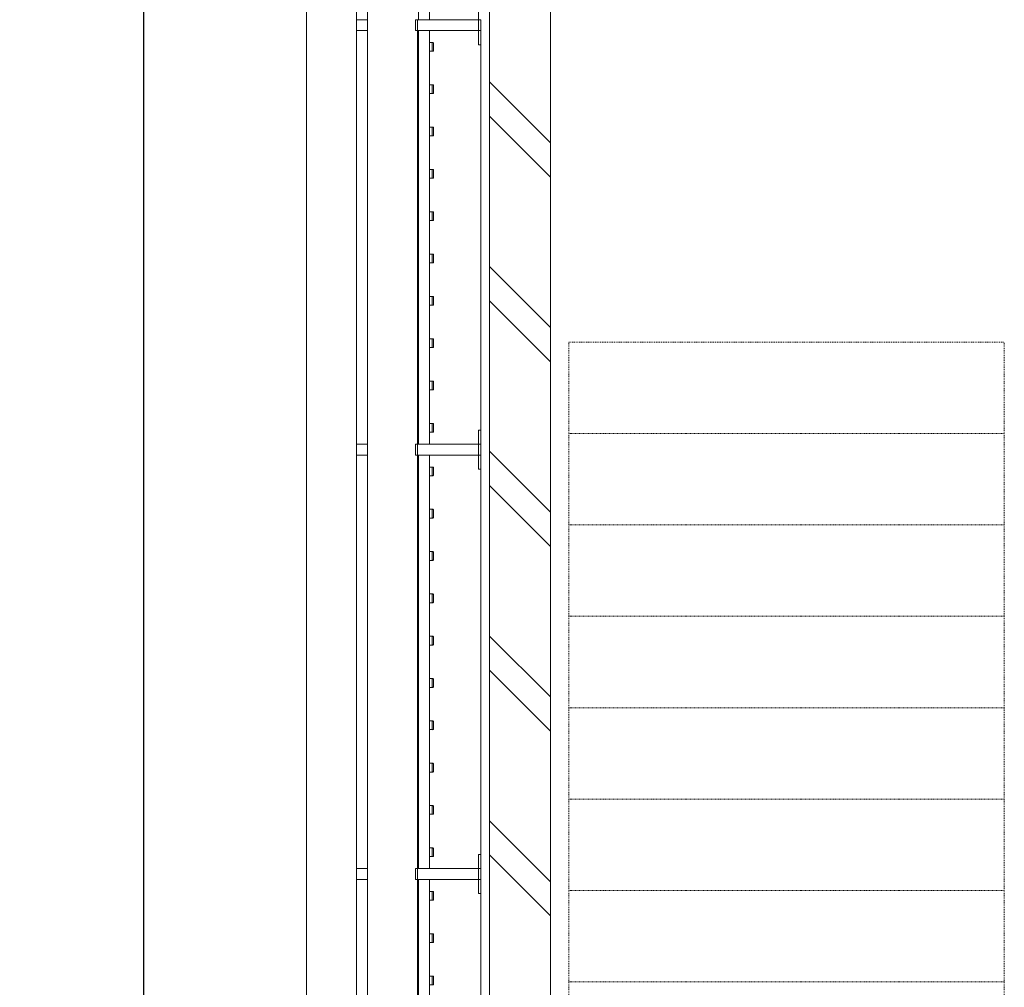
# Model space of a CAD drawing. Header units: millimetres. Extents: x 2016 to 102618, y -16590 to 68005.
# Tile 214 of 256: x 87342 to 89602, y 19908 to 22130. Entities that reach past the tile are written whole.
import ezdxf

# ---------------------------------------------------------------- set-up
doc = ezdxf.new("R2010")
doc.units = ezdxf.units.MM
doc.linetypes.add('dash 2_2', pattern=[4, 2, -2])
doc.linetypes.add('dash_M', pattern=[3, 1.5, -1.5])
for name, color, linetype, lineweight in [('A-ANNO-DIMS', 211, 'Continuous', 9), ('A-WALL', 113, 'Continuous', 13), ('A-WALL-PATT', 111, 'Continuous', 25), ('I-FURN', 30, 'Continuous', 13), ('S-STRS-MBND', 31, 'dash 2_2', 13)]:
    doc.layers.add(name, color=color, linetype=linetype, lineweight=lineweight)
doc.styles.add('ISOCPEUR_2', font='isocpeur.ttf', dxfattribs={"height": 180})
doc.dimstyles.new('00_VCS_maatvoering_1_8_3', dxfattribs={"dimscale": 304.8, "dimtxt": 179.276612, "dimasz": 0.918635, "dimexe": 0.328084, "dimexo": 0.0625, "dimgap": 0.164042, "dimtad": 1, "dimdec": 0, "dimzin": 0, "dimdsep": 46, "dimtxsty": 'ISOCPEUR_2', "dimblk1": 'DOTSMALL', "dimblk2": 'DOTSMALL', "dimsah": 1, "dimcen": 0.09, "dimdle": 0.328084, "dimadec": 0, "dimazin": 0, "dimtfac": 1, "dimtdec": 4, "dimtix": 1, "dimtmove": 0, "dimatfit": 3, "dimfxl": 0.328084, "dimfxlon": 1, "dimtvp": 1, "dimtolj": 1, "dimtzin": 0, "dimarcsym": 2})

# ---------------------------------------------------------------- blocks, each defined once
blk = doc.blocks.new('79_VCS_FU_zitbank_kleedkamers - 79_VCS_FU_zitbank_kleedkamers-V7-00 Begane grond')
at = {"layer": 'I-FURN'}
for p, q in [((3130, -5.1), (3162.5, -5.1)), ((3162.5, -5), (3162.5, 0)), ((3187.5, 0), (3162.5, 0)), ((3162.5, -145), (3162.5, -5)), ((3187.5, -5), (3162.5, -5)), ((3187.5, 0), (3187.5, -5)), ((3187.5, -5), (3187.5, -145)), ((3187.5, -5.1), (3220, -5.1)), ((3220, -5.1), (3220, 0)), ((4105, 0), (4105, -5.1)), ((4105, -5.1), (4137.5, -5.1)), ((4137.5, -5), (4137.5, 0)), ((4162.5, 0), (4137.5, 0)), ((4137.5, -145), (4137.5, -5)), ((4162.5, -5), (4137.5, -5)), ((4162.5, 0), (4162.5, -5)), ((4162.5, -5), (4162.5, -145)), ((4162.5, -5.1), (4195, -5.1)), ((4195, -5.1), (4195, 0)), ((5080, 0), (5080, -5.1)), ((5080, -5.1), (5112.5, -5.1)), ((5112.5, -5), (5112.5, 0)), ((5137.5, 0), (5112.5, 0)), ((5112.5, -145), (5112.5, -5)), ((5137.5, -5), (5112.5, -5)), ((5137.5, 0), (5137.5, -5)), ((5137.5, -5), (5137.5, -145)), ((5137.5, -5.1), (5170, -5.1)), ((5170, -5.1), (5170, 0)), ((3215, -110.5), (3215, -109.5)), ((3215, -110.7), (3215, -116.5)), ((3234, -108.5), (3216, -108.5)), ((3216, -111.5), (3234, -111.5)), ((3235, -109.5), (3235, -110.5)), ((3235, -116.5), (3235, -110.8)), ((3312.2, -110.5), (3312.2, -109.5)), ((3312.2, -110.7), (3312.2, -116.5)), ((3331.3, -108.5), (3313.2, -108.5)), ((3313.2, -111.5), (3331.3, -111.5)), ((3332.2, -109.5), (3332.2, -110.5)), ((3332.2, -116.5), (3332.2, -110.8)), ((3409.4, -110.5), (3409.4, -109.5)), ((3409.4, -110.7), (3409.4, -116.5)), ((3428.5, -108.5), (3410.4, -108.5)), ((3410.4, -111.5), (3428.5, -111.5)), ((3429.4, -109.5), (3429.4, -110.5)), ((3429.4, -116.5), (3429.4, -110.8)), ((3506.7, -110.5), (3506.7, -109.5)), ((3506.7, -110.7), (3506.7, -116.5)), ((3525.7, -108.5), (3507.6, -108.5)), ((3507.7, -111.5), (3525.7, -111.5)), ((3526.7, -109.5), (3526.7, -110.5)), ((3526.7, -116.5), (3526.7, -110.8)), ((3603.9, -110.5), (3603.9, -109.5)), ((3603.9, -110.7), (3603.9, -116.5)), ((3622.9, -108.5), (3604.9, -108.5)), ((3604.9, -111.5), (3622.9, -111.5)), ((3623.9, -109.5), (3623.9, -110.5)), ((3623.9, -116.5), (3623.9, -110.8)), ((3701.1, -110.5), (3701.1, -109.5)), ((3701.1, -110.7), (3701.1, -116.5)), ((3720.1, -108.5), (3702.1, -108.5)), ((3702.1, -111.5), (3720.1, -111.5)), ((3721.1, -109.5), (3721.1, -110.5)), ((3721.1, -116.5), (3721.1, -110.8)), ((3798.3, -110.5), (3798.3, -109.5)), ((3798.3, -110.7), (3798.3, -116.5)), ((3817.4, -108.5), (3799.3, -108.5)), ((3799.3, -111.5), (3817.4, -111.5)), ((3818.3, -109.5), (3818.3, -110.5)), ((3818.3, -116.5), (3818.3, -110.8)), ((3895.6, -110.5), (3895.6, -109.5)), ((3895.6, -110.7), (3895.6, -116.5)), ((3914.6, -108.5), (3896.5, -108.5)), ((3896.6, -111.5), (3914.6, -111.5)), ((3915.6, -109.5), (3915.6, -110.5)), ((3915.6, -116.5), (3915.6, -110.8)), ((3992.8, -110.5), (3992.8, -109.5)), ((3992.8, -110.7), (3992.8, -116.5)), ((4011.8, -108.5), (3993.8, -108.5)), ((3993.8, -111.5), (4011.8, -111.5)), ((4012.8, -109.5), (4012.8, -110.5)), ((4012.8, -116.5), (4012.8, -110.8)), ((4090, -110.5), (4090, -109.5)), ((4090, -110.7), (4090, -116.5)), ((4109, -108.5), (4091, -108.5)), ((4091, -111.5), (4109, -111.5)), ((4110, -109.5), (4110, -110.5)), ((4110, -116.5), (4110, -110.8)), ((4190, -110.5), (4190, -109.5)), ((4190, -110.7), (4190, -116.5)), ((4209, -108.5), (4191, -108.5)), ((4191, -111.5), (4209, -111.5)), ((4210, -109.5), (4210, -110.5)), ((4210, -116.5), (4210, -110.8)), ((4287.2, -110.5), (4287.2, -109.5)), ((4287.2, -110.7), (4287.2, -116.5)), ((4306.3, -108.5), (4288.2, -108.5)), ((4288.2, -111.5), (4306.3, -111.5)), ((4307.2, -109.5), (4307.2, -110.5)), ((4307.2, -116.5), (4307.2, -110.8)), ((4384.4, -110.5), (4384.4, -109.5)), ((4384.4, -110.7), (4384.4, -116.5)), ((4403.5, -108.5), (4385.4, -108.5)), ((4385.4, -111.5), (4403.5, -111.5)), ((4404.4, -109.5), (4404.4, -110.5)), ((4404.4, -116.5), (4404.4, -110.8)), ((4481.7, -110.5), (4481.7, -109.5)), ((4481.7, -110.7), (4481.7, -116.5)), ((4500.7, -108.5), (4482.6, -108.5)), ((4482.7, -111.5), (4500.7, -111.5)), ((4501.7, -109.5), (4501.7, -110.5)), ((4501.7, -116.5), (4501.7, -110.8)), ((4578.9, -110.5), (4578.9, -109.5)), ((4578.9, -110.7), (4578.9, -116.5)), ((4597.9, -108.5), (4579.9, -108.5)), ((4579.9, -111.5), (4597.9, -111.5)), ((4598.9, -109.5), (4598.9, -110.5)), ((4598.9, -116.5), (4598.9, -110.8)), ((4676.1, -110.5), (4676.1, -109.5)), ((4676.1, -110.7), (4676.1, -116.5)), ((4695.1, -108.5), (4677.1, -108.5)), ((4677.1, -111.5), (4695.1, -111.5)), ((4696.1, -109.5), (4696.1, -110.5)), ((4696.1, -116.5), (4696.1, -110.8)), ((4773.3, -110.5), (4773.3, -109.5)), ((4773.3, -110.7), (4773.3, -116.5)), ((4792.4, -108.5), (4774.3, -108.5)), ((4774.3, -111.5), (4792.4, -111.5)), ((4793.3, -109.5), (4793.3, -110.5)), ((4793.3, -116.5), (4793.3, -110.8)), ((4870.6, -110.5), (4870.6, -109.5)), ((4870.6, -110.7), (4870.6, -116.5)), ((4889.6, -108.5), (4871.5, -108.5)), ((4871.6, -111.5), (4889.6, -111.5)), ((4890.6, -109.5), (4890.6, -110.5)), ((4890.6, -116.5), (4890.6, -110.8)), ((4967.8, -110.5), (4967.8, -109.5)), ((4967.8, -110.7), (4967.8, -116.5)), ((4986.8, -108.5), (4968.8, -108.5)), ((4968.8, -111.5), (4986.8, -111.5)), ((4987.8, -109.5), (4987.8, -110.5)), ((4987.8, -116.5), (4987.8, -110.8)), ((5065, -110.5), (5065, -109.5)), ((5065, -110.7), (5065, -116.5)), ((5084, -108.5), (5066, -108.5)), ((5066, -111.5), (5084, -111.5)), ((5085, -109.5), (5085, -110.5)), ((5085, -116.5), (5085, -110.8)), ((5165, -110.5), (5165, -109.5)), ((5165, -110.7), (5165, -116.5)), ((5184, -108.5), (5166, -108.5)), ((5166, -111.5), (5184, -111.5)), ((5185, -109.5), (5185, -110.5)), ((5185, -116.5), (5185, -110.8)), ((5262.2, -110.5), (5262.2, -109.5)), ((5262.2, -110.7), (5262.2, -116.5)), ((5281.3, -108.5), (5263.2, -108.5)), ((5263.2, -111.5), (5281.3, -111.5)), ((5282.2, -109.5), (5282.2, -110.5)), ((5282.2, -116.5), (5282.2, -110.8)), ((5359.4, -110.5), (5359.4, -109.5)), ((5359.4, -110.7), (5359.4, -116.5)), ((5378.5, -108.5), (5360.4, -108.5)), ((5360.4, -111.5), (5378.5, -111.5)), ((5379.4, -109.5), (5379.4, -110.5)), ((5379.4, -116.5), (5379.4, -110.8)), ((2212.5, -117.5), (3162.5, -117.5)), ((3187.5, -117.5), (4137.5, -117.5)), ((4162.5, -117.5), (5112.5, -117.5)), ((5137.5, -117.5), (6087.5, -117.5)), ((3162.5, -142.5), (2212.5, -142.5)), ((3162.5, -150), (3162.5, -145)), ((3187.5, -145), (3162.5, -145)), ((3187.5, -145), (3162.5, -145)), ((3187.5, -150), (3162.5, -150)), ((4137.5, -142.5), (3187.5, -142.5)), ((3187.5, -145), (3187.5, -150)), ((4137.5, -145), (3187.5, -145)), ((4137.5, -150), (4137.5, -145)), ((4162.5, -145), (4137.5, -145)), ((4162.5, -145), (4137.5, -145)), ((4162.5, -150), (4137.5, -150)), ((5112.5, -142.5), (4162.5, -142.5)), ((4162.5, -145), (4162.5, -150)), ((5112.5, -145), (4162.5, -145)), ((5112.5, -150), (5112.5, -145)), ((5137.5, -145), (5112.5, -145)), ((5137.5, -145), (5112.5, -145)), ((5137.5, -150), (5112.5, -150)), ((6087.5, -142.5), (5137.5, -142.5)), ((5137.5, -145), (5137.5, -150)), ((6087.5, -145), (5137.5, -145)), ((50, -260), (8250, -260)), ((3162.5, -285.4), (3162.5, -259.8)), ((3187.5, -259.8), (3187.5, -285.4)), ((4137.5, -285.2), (4137.5, -259.8)), ((4162.5, -259.8), (4162.5, -285.2)), ((5112.5, -285.2), (5112.5, -259.6)), ((5137.5, -259.6), (5137.5, -285.2)), ((8250, -285), (50, -285)), ((50, -400), (8250, -400))]:
    blk.add_line(p, q, dxfattribs=at)
at = {"layer": 'I-FURN', "flags": 128}
for points in [[(3215, -117.5), (3215, -117.4), (3215, -117.3), (3215, -117.2), (3215, -117.1), (3215, -117), (3215, -117), (3215, -116.9), (3215, -116.8), (3215, -116.7), (3215, -116.6), (3215, -116.5), (3215, -116.4), (3215, -116.3), (3215, -116.3), (3215, -116.2), (3215, -116.1), (3215, -116), (3215, -116), (3215, -115.9), (3215, -115.8), (3215, -115.8), (3215, -115.7), (3215, -115.7)], [(3235, -115.7), (3235, -115.7), (3235, -115.8), (3235, -115.8), (3235, -115.9), (3235, -116), (3235, -116.1), (3235, -116.1), (3235, -116.2), (3235, -116.3), (3235, -116.4), (3235, -116.4), (3235, -116.5), (3235, -116.6), (3235, -116.7), (3235, -116.8), (3235, -116.9), (3235, -117), (3235, -117.1), (3235, -117.2), (3235, -117.3), (3235, -117.4), (3235, -117.5)], [(3312.2, -117.5), (3312.2, -117.4), (3312.2, -117.3), (3312.2, -117.2), (3312.2, -117.1), (3312.2, -117), (3312.2, -117), (3312.2, -116.9), (3312.2, -116.8), (3312.2, -116.7), (3312.2, -116.6), (3312.2, -116.5), (3312.2, -116.4), (3312.2, -116.3), (3312.2, -116.3), (3312.2, -116.2), (3312.2, -116.1), (3312.2, -116), (3312.2, -116), (3312.2, -115.9), (3312.2, -115.8), (3312.2, -115.8), (3312.2, -115.7), (3312.2, -115.7)], [(3332.2, -115.7), (3332.2, -115.7), (3332.2, -115.8), (3332.2, -115.8), (3332.2, -115.9), (3332.2, -116), (3332.2, -116.1), (3332.2, -116.1), (3332.2, -116.2), (3332.2, -116.3), (3332.2, -116.4), (3332.2, -116.4), (3332.2, -116.5), (3332.2, -116.6), (3332.2, -116.7), (3332.2, -116.8), (3332.2, -116.9), (3332.2, -117), (3332.2, -117.1), (3332.2, -117.2), (3332.2, -117.3), (3332.2, -117.4), (3332.2, -117.5)], [(3409.4, -117.5), (3409.4, -117.4), (3409.4, -117.3), (3409.4, -117.2), (3409.4, -117.1), (3409.4, -117), (3409.4, -117), (3409.4, -116.9), (3409.4, -116.8), (3409.4, -116.7), (3409.4, -116.6), (3409.4, -116.5), (3409.4, -116.4), (3409.4, -116.3), (3409.4, -116.3), (3409.4, -116.2), (3409.4, -116.1), (3409.4, -116), (3409.4, -116), (3409.4, -115.9), (3409.4, -115.8), (3409.4, -115.8), (3409.4, -115.7), (3409.4, -115.7)], [(3429.4, -115.7), (3429.4, -115.7), (3429.4, -115.8), (3429.4, -115.8), (3429.4, -115.9), (3429.4, -116), (3429.4, -116.1), (3429.4, -116.1), (3429.4, -116.2), (3429.4, -116.3), (3429.4, -116.4), (3429.4, -116.4), (3429.4, -116.5), (3429.4, -116.6), (3429.4, -116.7), (3429.4, -116.8), (3429.4, -116.9), (3429.4, -117), (3429.4, -117.1), (3429.4, -117.2), (3429.4, -117.3), (3429.4, -117.4), (3429.4, -117.5)], [(3506.7, -117.5), (3506.7, -117.4), (3506.7, -117.3), (3506.7, -117.2), (3506.7, -117.1), (3506.7, -117), (3506.7, -117), (3506.7, -116.9), (3506.7, -116.8), (3506.7, -116.7), (3506.7, -116.6), (3506.7, -116.5), (3506.7, -116.4), (3506.7, -116.3), (3506.7, -116.3), (3506.7, -116.2), (3506.7, -116.1), (3506.7, -116), (3506.7, -116), (3506.7, -115.9), (3506.7, -115.8), (3506.7, -115.8), (3506.7, -115.7), (3506.7, -115.7)], [(3526.7, -115.7), (3526.7, -115.7), (3526.7, -115.8), (3526.7, -115.8), (3526.7, -115.9), (3526.7, -116), (3526.7, -116.1), (3526.7, -116.1), (3526.7, -116.2), (3526.7, -116.3), (3526.7, -116.4), (3526.7, -116.4), (3526.7, -116.5), (3526.7, -116.6), (3526.7, -116.7), (3526.7, -116.8), (3526.7, -116.9), (3526.7, -117), (3526.7, -117.1), (3526.7, -117.2), (3526.7, -117.3), (3526.7, -117.4), (3526.7, -117.5)], [(3603.9, -117.5), (3603.9, -117.4), (3603.9, -117.3), (3603.9, -117.2), (3603.9, -117.1), (3603.9, -117), (3603.9, -117), (3603.9, -116.9), (3603.9, -116.8), (3603.9, -116.7), (3603.9, -116.6), (3603.9, -116.5), (3603.9, -116.4), (3603.9, -116.3), (3603.9, -116.3), (3603.9, -116.2), (3603.9, -116.1), (3603.9, -116), (3603.9, -116), (3603.9, -115.9), (3603.9, -115.8), (3603.9, -115.8), (3603.9, -115.7), (3603.9, -115.7)], [(3623.9, -115.7), (3623.9, -115.7), (3623.9, -115.8), (3623.9, -115.8), (3623.9, -115.9), (3623.9, -116), (3623.9, -116.1), (3623.9, -116.1), (3623.9, -116.2), (3623.9, -116.3), (3623.9, -116.4), (3623.9, -116.4), (3623.9, -116.5), (3623.9, -116.6), (3623.9, -116.7), (3623.9, -116.8), (3623.9, -116.9), (3623.9, -117), (3623.9, -117.1), (3623.9, -117.2), (3623.9, -117.3), (3623.9, -117.4), (3623.9, -117.5)], [(3701.1, -117.5), (3701.1, -117.4), (3701.1, -117.3), (3701.1, -117.2), (3701.1, -117.1), (3701.1, -117), (3701.1, -117), (3701.1, -116.9), (3701.1, -116.8), (3701.1, -116.7), (3701.1, -116.6), (3701.1, -116.5), (3701.1, -116.4), (3701.1, -116.3), (3701.1, -116.3), (3701.1, -116.2), (3701.1, -116.1), (3701.1, -116), (3701.1, -116), (3701.1, -115.9), (3701.1, -115.8), (3701.1, -115.8), (3701.1, -115.7), (3701.1, -115.7)], [(3721.1, -115.7), (3721.1, -115.7), (3721.1, -115.8), (3721.1, -115.8), (3721.1, -115.9), (3721.1, -116), (3721.1, -116.1), (3721.1, -116.1), (3721.1, -116.2), (3721.1, -116.3), (3721.1, -116.4), (3721.1, -116.4), (3721.1, -116.5), (3721.1, -116.6), (3721.1, -116.7), (3721.1, -116.8), (3721.1, -116.9), (3721.1, -117), (3721.1, -117.1), (3721.1, -117.2), (3721.1, -117.3), (3721.1, -117.4), (3721.1, -117.5)], [(3798.3, -117.5), (3798.3, -117.4), (3798.3, -117.3), (3798.3, -117.2), (3798.3, -117.1), (3798.3, -117), (3798.3, -117), (3798.3, -116.9), (3798.3, -116.8), (3798.3, -116.7), (3798.3, -116.6), (3798.3, -116.5), (3798.3, -116.4), (3798.3, -116.3), (3798.3, -116.3), (3798.3, -116.2), (3798.3, -116.1), (3798.3, -116), (3798.3, -116), (3798.3, -115.9), (3798.3, -115.8), (3798.3, -115.8), (3798.3, -115.7), (3798.3, -115.7)], [(3818.3, -115.7), (3818.3, -115.7), (3818.3, -115.8), (3818.3, -115.8), (3818.3, -115.9), (3818.3, -116), (3818.3, -116.1), (3818.3, -116.1), (3818.3, -116.2), (3818.3, -116.3), (3818.3, -116.4), (3818.3, -116.4), (3818.3, -116.5), (3818.3, -116.6), (3818.3, -116.7), (3818.3, -116.8), (3818.3, -116.9), (3818.3, -117), (3818.3, -117.1), (3818.3, -117.2), (3818.3, -117.3), (3818.3, -117.4), (3818.3, -117.5)], [(3895.6, -117.5), (3895.6, -117.4), (3895.6, -117.3), (3895.6, -117.2), (3895.6, -117.1), (3895.6, -117), (3895.6, -117), (3895.6, -116.9), (3895.6, -116.8), (3895.6, -116.7), (3895.6, -116.6), (3895.6, -116.5), (3895.6, -116.4), (3895.6, -116.3), (3895.6, -116.3), (3895.6, -116.2), (3895.6, -116.1), (3895.6, -116), (3895.6, -116), (3895.6, -115.9), (3895.6, -115.8), (3895.6, -115.8), (3895.6, -115.7), (3895.6, -115.7)], [(3915.6, -115.7), (3915.6, -115.7), (3915.6, -115.8), (3915.6, -115.8), (3915.6, -115.9), (3915.6, -116), (3915.6, -116.1), (3915.6, -116.1), (3915.6, -116.2), (3915.6, -116.3), (3915.6, -116.4), (3915.6, -116.4), (3915.6, -116.5), (3915.6, -116.6), (3915.6, -116.7), (3915.6, -116.8), (3915.6, -116.9), (3915.6, -117), (3915.6, -117.1), (3915.6, -117.2), (3915.6, -117.3), (3915.6, -117.4), (3915.6, -117.5)], [(3992.8, -117.5), (3992.8, -117.4), (3992.8, -117.3), (3992.8, -117.2), (3992.8, -117.1), (3992.8, -117), (3992.8, -117), (3992.8, -116.9), (3992.8, -116.8), (3992.8, -116.7), (3992.8, -116.6), (3992.8, -116.5), (3992.8, -116.4), (3992.8, -116.3), (3992.8, -116.3), (3992.8, -116.2), (3992.8, -116.1), (3992.8, -116), (3992.8, -116), (3992.8, -115.9), (3992.8, -115.8), (3992.8, -115.8), (3992.8, -115.7), (3992.8, -115.7)], [(4012.8, -115.7), (4012.8, -115.7), (4012.8, -115.8), (4012.8, -115.8), (4012.8, -115.9), (4012.8, -116), (4012.8, -116.1), (4012.8, -116.1), (4012.8, -116.2), (4012.8, -116.3), (4012.8, -116.4), (4012.8, -116.4), (4012.8, -116.5), (4012.8, -116.6), (4012.8, -116.7), (4012.8, -116.8), (4012.8, -116.9), (4012.8, -117), (4012.8, -117.1), (4012.8, -117.2), (4012.8, -117.3), (4012.8, -117.4), (4012.8, -117.5)], [(4090, -117.5), (4090, -117.4), (4090, -117.3), (4090, -117.2), (4090, -117.1), (4090, -117), (4090, -117), (4090, -116.9), (4090, -116.8), (4090, -116.7), (4090, -116.6), (4090, -116.5), (4090, -116.4), (4090, -116.3), (4090, -116.3), (4090, -116.2), (4090, -116.1), (4090, -116), (4090, -116), (4090, -115.9), (4090, -115.8), (4090, -115.8), (4090, -115.7), (4090, -115.7)], [(4110, -115.7), (4110, -115.7), (4110, -115.8), (4110, -115.8), (4110, -115.9), (4110, -116), (4110, -116.1), (4110, -116.1), (4110, -116.2), (4110, -116.3), (4110, -116.4), (4110, -116.4), (4110, -116.5), (4110, -116.6), (4110, -116.7), (4110, -116.8), (4110, -116.9), (4110, -117), (4110, -117.1), (4110, -117.2), (4110, -117.3), (4110, -117.4), (4110, -117.5)], [(4190, -117.5), (4190, -117.4), (4190, -117.3), (4190, -117.2), (4190, -117.1), (4190, -117), (4190, -117), (4190, -116.9), (4190, -116.8), (4190, -116.7), (4190, -116.6), (4190, -116.5), (4190, -116.4), (4190, -116.3), (4190, -116.3), (4190, -116.2), (4190, -116.1), (4190, -116), (4190, -116), (4190, -115.9), (4190, -115.8), (4190, -115.8), (4190, -115.7), (4190, -115.7)], [(4210, -115.7), (4210, -115.7), (4210, -115.8), (4210, -115.8), (4210, -115.9), (4210, -116), (4210, -116.1), (4210, -116.1), (4210, -116.2), (4210, -116.3), (4210, -116.4), (4210, -116.4), (4210, -116.5), (4210, -116.6), (4210, -116.7), (4210, -116.8), (4210, -116.9), (4210, -117), (4210, -117.1), (4210, -117.2), (4210, -117.3), (4210, -117.4), (4210, -117.5)], [(4287.2, -117.5), (4287.2, -117.4), (4287.2, -117.3), (4287.2, -117.2), (4287.2, -117.1), (4287.2, -117), (4287.2, -117), (4287.2, -116.9), (4287.2, -116.8), (4287.2, -116.7), (4287.2, -116.6), (4287.2, -116.5), (4287.2, -116.4), (4287.2, -116.3), (4287.2, -116.3), (4287.2, -116.2), (4287.2, -116.1), (4287.2, -116), (4287.2, -116), (4287.2, -115.9), (4287.2, -115.8), (4287.2, -115.8), (4287.2, -115.7), (4287.2, -115.7)], [(4307.2, -115.7), (4307.2, -115.7), (4307.2, -115.8), (4307.2, -115.8), (4307.2, -115.9), (4307.2, -116), (4307.2, -116.1), (4307.2, -116.1), (4307.2, -116.2), (4307.2, -116.3), (4307.2, -116.4), (4307.2, -116.4), (4307.2, -116.5), (4307.2, -116.6), (4307.2, -116.7), (4307.2, -116.8), (4307.2, -116.9), (4307.2, -117), (4307.2, -117.1), (4307.2, -117.2), (4307.2, -117.3), (4307.2, -117.4), (4307.2, -117.5)], [(4384.4, -117.5), (4384.4, -117.4), (4384.4, -117.3), (4384.4, -117.2), (4384.4, -117.1), (4384.4, -117), (4384.4, -117), (4384.4, -116.9), (4384.4, -116.8), (4384.4, -116.7), (4384.4, -116.6), (4384.4, -116.5), (4384.4, -116.4), (4384.4, -116.3), (4384.4, -116.3), (4384.4, -116.2), (4384.4, -116.1), (4384.4, -116), (4384.4, -116), (4384.4, -115.9), (4384.4, -115.8), (4384.4, -115.8), (4384.4, -115.7), (4384.4, -115.7)], [(4404.4, -115.7), (4404.4, -115.7), (4404.4, -115.8), (4404.4, -115.8), (4404.4, -115.9), (4404.4, -116), (4404.4, -116.1), (4404.4, -116.1), (4404.4, -116.2), (4404.4, -116.3), (4404.4, -116.4), (4404.4, -116.4), (4404.4, -116.5), (4404.4, -116.6), (4404.4, -116.7), (4404.4, -116.8), (4404.4, -116.9), (4404.4, -117), (4404.4, -117.1), (4404.4, -117.2), (4404.4, -117.3), (4404.4, -117.4), (4404.4, -117.5)], [(4481.7, -117.5), (4481.7, -117.4), (4481.7, -117.3), (4481.7, -117.2), (4481.7, -117.1), (4481.7, -117), (4481.7, -117), (4481.7, -116.9), (4481.7, -116.8), (4481.7, -116.7), (4481.7, -116.6), (4481.7, -116.5), (4481.7, -116.4), (4481.7, -116.3), (4481.7, -116.3), (4481.7, -116.2), (4481.7, -116.1), (4481.7, -116), (4481.7, -116), (4481.7, -115.9), (4481.7, -115.8), (4481.7, -115.8), (4481.7, -115.7), (4481.7, -115.7)], [(4501.7, -115.7), (4501.7, -115.7), (4501.7, -115.8), (4501.7, -115.8), (4501.7, -115.9), (4501.7, -116), (4501.7, -116.1), (4501.7, -116.1), (4501.7, -116.2), (4501.7, -116.3), (4501.7, -116.4), (4501.7, -116.4), (4501.7, -116.5), (4501.7, -116.6), (4501.7, -116.7), (4501.7, -116.8), (4501.7, -116.9), (4501.7, -117), (4501.7, -117.1), (4501.7, -117.2), (4501.7, -117.3), (4501.7, -117.4), (4501.7, -117.5)], [(4578.9, -117.5), (4578.9, -117.4), (4578.9, -117.3), (4578.9, -117.2), (4578.9, -117.1), (4578.9, -117), (4578.9, -117), (4578.9, -116.9), (4578.9, -116.8), (4578.9, -116.7), (4578.9, -116.6), (4578.9, -116.5), (4578.9, -116.4), (4578.9, -116.3), (4578.9, -116.3), (4578.9, -116.2), (4578.9, -116.1), (4578.9, -116), (4578.9, -116), (4578.9, -115.9), (4578.9, -115.8), (4578.9, -115.8), (4578.9, -115.7), (4578.9, -115.7)], [(4598.9, -115.7), (4598.9, -115.7), (4598.9, -115.8), (4598.9, -115.8), (4598.9, -115.9), (4598.9, -116), (4598.9, -116.1), (4598.9, -116.1), (4598.9, -116.2), (4598.9, -116.3), (4598.9, -116.4), (4598.9, -116.4), (4598.9, -116.5), (4598.9, -116.6), (4598.9, -116.7), (4598.9, -116.8), (4598.9, -116.9), (4598.9, -117), (4598.9, -117.1), (4598.9, -117.2), (4598.9, -117.3), (4598.9, -117.4), (4598.9, -117.5)], [(4676.1, -117.5), (4676.1, -117.4), (4676.1, -117.3), (4676.1, -117.2), (4676.1, -117.1), (4676.1, -117), (4676.1, -117), (4676.1, -116.9), (4676.1, -116.8), (4676.1, -116.7), (4676.1, -116.6), (4676.1, -116.5), (4676.1, -116.4), (4676.1, -116.3), (4676.1, -116.3), (4676.1, -116.2), (4676.1, -116.1), (4676.1, -116), (4676.1, -116), (4676.1, -115.9), (4676.1, -115.8), (4676.1, -115.8), (4676.1, -115.7), (4676.1, -115.7)], [(4696.1, -115.7), (4696.1, -115.7), (4696.1, -115.8), (4696.1, -115.8), (4696.1, -115.9), (4696.1, -116), (4696.1, -116.1), (4696.1, -116.1), (4696.1, -116.2), (4696.1, -116.3), (4696.1, -116.4), (4696.1, -116.4), (4696.1, -116.5), (4696.1, -116.6), (4696.1, -116.7), (4696.1, -116.8), (4696.1, -116.9), (4696.1, -117), (4696.1, -117.1), (4696.1, -117.2), (4696.1, -117.3), (4696.1, -117.4), (4696.1, -117.5)], [(4773.3, -117.5), (4773.3, -117.4), (4773.3, -117.3), (4773.3, -117.2), (4773.3, -117.1), (4773.3, -117), (4773.3, -117), (4773.3, -116.9), (4773.3, -116.8), (4773.3, -116.7), (4773.3, -116.6), (4773.3, -116.5), (4773.3, -116.4), (4773.3, -116.3), (4773.3, -116.3), (4773.3, -116.2), (4773.3, -116.1), (4773.3, -116), (4773.3, -116), (4773.3, -115.9), (4773.3, -115.8), (4773.3, -115.8), (4773.3, -115.7), (4773.3, -115.7)], [(4793.3, -115.7), (4793.3, -115.7), (4793.3, -115.8), (4793.3, -115.8), (4793.3, -115.9), (4793.3, -116), (4793.3, -116.1), (4793.3, -116.1), (4793.3, -116.2), (4793.3, -116.3), (4793.3, -116.4), (4793.3, -116.4), (4793.3, -116.5), (4793.3, -116.6), (4793.3, -116.7), (4793.3, -116.8), (4793.3, -116.9), (4793.3, -117), (4793.3, -117.1), (4793.3, -117.2), (4793.3, -117.3), (4793.3, -117.4), (4793.3, -117.5)], [(4870.6, -117.5), (4870.6, -117.4), (4870.6, -117.3), (4870.6, -117.2), (4870.6, -117.1), (4870.6, -117), (4870.6, -117), (4870.6, -116.9), (4870.6, -116.8), (4870.6, -116.7), (4870.6, -116.6), (4870.6, -116.5), (4870.6, -116.4), (4870.6, -116.3), (4870.6, -116.3), (4870.6, -116.2), (4870.6, -116.1), (4870.6, -116), (4870.6, -116), (4870.6, -115.9), (4870.6, -115.8), (4870.6, -115.8), (4870.6, -115.7), (4870.6, -115.7)], [(4890.6, -115.7), (4890.6, -115.7), (4890.6, -115.8), (4890.6, -115.8), (4890.6, -115.9), (4890.6, -116), (4890.6, -116.1), (4890.6, -116.1), (4890.6, -116.2), (4890.6, -116.3), (4890.6, -116.4), (4890.6, -116.4), (4890.6, -116.5), (4890.6, -116.6), (4890.6, -116.7), (4890.6, -116.8), (4890.6, -116.9), (4890.6, -117), (4890.6, -117.1), (4890.6, -117.2), (4890.6, -117.3), (4890.6, -117.4), (4890.6, -117.5)], [(4967.8, -117.5), (4967.8, -117.4), (4967.8, -117.3), (4967.8, -117.2), (4967.8, -117.1), (4967.8, -117), (4967.8, -117), (4967.8, -116.9), (4967.8, -116.8), (4967.8, -116.7), (4967.8, -116.6), (4967.8, -116.5), (4967.8, -116.4), (4967.8, -116.3), (4967.8, -116.3), (4967.8, -116.2), (4967.8, -116.1), (4967.8, -116), (4967.8, -116), (4967.8, -115.9), (4967.8, -115.8), (4967.8, -115.8), (4967.8, -115.7), (4967.8, -115.7)], [(4987.8, -115.7), (4987.8, -115.7), (4987.8, -115.8), (4987.8, -115.8), (4987.8, -115.9), (4987.8, -116), (4987.8, -116.1), (4987.8, -116.1), (4987.8, -116.2), (4987.8, -116.3), (4987.8, -116.4), (4987.8, -116.4), (4987.8, -116.5), (4987.8, -116.6), (4987.8, -116.7), (4987.8, -116.8), (4987.8, -116.9), (4987.8, -117), (4987.8, -117.1), (4987.8, -117.2), (4987.8, -117.3), (4987.8, -117.4), (4987.8, -117.5)], [(5065, -117.5), (5065, -117.4), (5065, -117.3), (5065, -117.2), (5065, -117.1), (5065, -117), (5065, -117), (5065, -116.9), (5065, -116.8), (5065, -116.7), (5065, -116.6), (5065, -116.5), (5065, -116.4), (5065, -116.3), (5065, -116.3), (5065, -116.2), (5065, -116.1), (5065, -116), (5065, -116), (5065, -115.9), (5065, -115.8), (5065, -115.8), (5065, -115.7), (5065, -115.7)], [(5085, -115.7), (5085, -115.7), (5085, -115.8), (5085, -115.8), (5085, -115.9), (5085, -116), (5085, -116.1), (5085, -116.1), (5085, -116.2), (5085, -116.3), (5085, -116.4), (5085, -116.4), (5085, -116.5), (5085, -116.6), (5085, -116.7), (5085, -116.8), (5085, -116.9), (5085, -117), (5085, -117.1), (5085, -117.2), (5085, -117.3), (5085, -117.4), (5085, -117.5)], [(5165, -117.5), (5165, -117.4), (5165, -117.3), (5165, -117.2), (5165, -117.1), (5165, -117), (5165, -117), (5165, -116.9), (5165, -116.8), (5165, -116.7), (5165, -116.6), (5165, -116.5), (5165, -116.4), (5165, -116.3), (5165, -116.3), (5165, -116.2), (5165, -116.1), (5165, -116), (5165, -116), (5165, -115.9), (5165, -115.8), (5165, -115.8), (5165, -115.7), (5165, -115.7)], [(5185, -115.7), (5185, -115.7), (5185, -115.8), (5185, -115.8), (5185, -115.9), (5185, -116), (5185, -116.1), (5185, -116.1), (5185, -116.2), (5185, -116.3), (5185, -116.4), (5185, -116.4), (5185, -116.5), (5185, -116.6), (5185, -116.7), (5185, -116.8), (5185, -116.9), (5185, -117), (5185, -117.1), (5185, -117.2), (5185, -117.3), (5185, -117.4), (5185, -117.5)], [(5262.2, -117.5), (5262.2, -117.4), (5262.2, -117.3), (5262.2, -117.2), (5262.2, -117.1), (5262.2, -117), (5262.2, -117), (5262.2, -116.9), (5262.2, -116.8), (5262.2, -116.7), (5262.2, -116.6), (5262.2, -116.5), (5262.2, -116.4), (5262.2, -116.3), (5262.2, -116.3), (5262.2, -116.2), (5262.2, -116.1), (5262.2, -116), (5262.2, -116), (5262.2, -115.9), (5262.2, -115.8), (5262.2, -115.8), (5262.2, -115.7), (5262.2, -115.7)], [(5282.2, -115.7), (5282.2, -115.7), (5282.2, -115.8), (5282.2, -115.8), (5282.2, -115.9), (5282.2, -116), (5282.2, -116.1), (5282.2, -116.1), (5282.2, -116.2), (5282.2, -116.3), (5282.2, -116.4), (5282.2, -116.4), (5282.2, -116.5), (5282.2, -116.6), (5282.2, -116.7), (5282.2, -116.8), (5282.2, -116.9), (5282.2, -117), (5282.2, -117.1), (5282.2, -117.2), (5282.2, -117.3), (5282.2, -117.4), (5282.2, -117.5)], [(5359.4, -117.5), (5359.4, -117.4), (5359.4, -117.3), (5359.4, -117.2), (5359.4, -117.1), (5359.4, -117), (5359.4, -117), (5359.4, -116.9), (5359.4, -116.8), (5359.4, -116.7), (5359.4, -116.6), (5359.4, -116.5), (5359.4, -116.4), (5359.4, -116.3), (5359.4, -116.3), (5359.4, -116.2), (5359.4, -116.1), (5359.4, -116), (5359.4, -116), (5359.4, -115.9), (5359.4, -115.8), (5359.4, -115.8), (5359.4, -115.7), (5359.4, -115.7)], [(5379.4, -115.7), (5379.4, -115.7), (5379.4, -115.8), (5379.4, -115.8), (5379.4, -115.9), (5379.4, -116), (5379.4, -116.1), (5379.4, -116.1), (5379.4, -116.2), (5379.4, -116.3), (5379.4, -116.4), (5379.4, -116.4), (5379.4, -116.5), (5379.4, -116.6), (5379.4, -116.7), (5379.4, -116.8), (5379.4, -116.9), (5379.4, -117), (5379.4, -117.1), (5379.4, -117.2), (5379.4, -117.3), (5379.4, -117.4), (5379.4, -117.5)]]:
    blk.add_lwpolyline(points, dxfattribs=at)
at = {"layer": 'I-FURN'}
for centre, radius, start, end in [((3216, -109.5), 0.978, 90, 180), ((3216, -110.5), 1, 180, 270), ((3234, -109.5), 0.966, 0, 90), ((3234, -110.5), 0.962, 270, 360), ((3313.2, -109.5), 0.978, 90, 180), ((3313.2, -110.5), 1, 180, 270), ((3331.3, -109.5), 0.966, 0, 90), ((3331.3, -110.5), 0.962, 270, 360), ((3410.4, -109.5), 0.978, 90, 180), ((3410.4, -110.5), 1, 180, 270), ((3428.5, -109.5), 0.966, 0, 90), ((3428.5, -110.5), 0.962, 270, 360), ((3507.6, -109.5), 0.978, 90, 180), ((3507.7, -110.5), 1, 180, 270), ((3525.7, -109.5), 0.966, 0, 90), ((3525.7, -110.5), 0.962, 270, 360), ((3604.9, -109.5), 0.978, 90, 180), ((3604.9, -110.5), 1, 180, 270), ((3622.9, -109.5), 0.966, 0, 90), ((3622.9, -110.5), 0.962, 270, 360), ((3702.1, -109.5), 0.978, 90, 180), ((3702.1, -110.5), 1, 180, 270), ((3720.1, -109.5), 0.966, 0, 90), ((3720.1, -110.5), 0.962, 270, 360), ((3799.3, -109.5), 0.978, 90, 180), ((3799.3, -110.5), 1, 180, 270), ((3817.4, -109.5), 0.966, 0, 90), ((3817.4, -110.5), 0.962, 270, 360), ((3896.5, -109.5), 0.978, 90, 180), ((3896.6, -110.5), 1, 180, 270), ((3914.6, -109.5), 0.966, 0, 90), ((3914.6, -110.5), 0.962, 270, 360), ((3993.8, -109.5), 0.978, 90, 180), ((3993.8, -110.5), 1, 180, 270), ((4011.8, -109.5), 0.966, 0, 90), ((4011.8, -110.5), 0.962, 270, 360), ((4091, -109.5), 0.978, 90, 180), ((4091, -110.5), 1, 180, 270), ((4109, -109.5), 0.966, 0, 90), ((4109, -110.5), 0.962, 270, 360), ((4191, -109.5), 0.978, 90, 180), ((4191, -110.5), 1, 180, 270), ((4209, -109.5), 0.966, 0, 90), ((4209, -110.5), 0.962, 270, 360), ((4288.2, -109.5), 0.978, 90, 180), ((4288.2, -110.5), 1, 180, 270), ((4306.3, -109.5), 0.966, 0, 90), ((4306.3, -110.5), 0.962, 270, 360), ((4385.4, -109.5), 0.978, 90, 180), ((4385.4, -110.5), 1, 180, 270), ((4403.5, -109.5), 0.966, 0, 90), ((4403.5, -110.5), 0.962, 270, 360), ((4482.6, -109.5), 0.978, 90, 180), ((4482.7, -110.5), 1, 180, 270), ((4500.7, -109.5), 0.966, 0, 90), ((4500.7, -110.5), 0.962, 270, 360), ((4579.9, -109.5), 0.978, 90, 180), ((4579.9, -110.5), 1, 180, 270), ((4597.9, -109.5), 0.966, 0, 90), ((4597.9, -110.5), 0.962, 270, 360), ((4677.1, -109.5), 0.978, 90, 180), ((4677.1, -110.5), 1, 180, 270), ((4695.1, -109.5), 0.966, 0, 90), ((4695.1, -110.5), 0.962, 270, 360), ((4774.3, -109.5), 0.978, 90, 180), ((4774.3, -110.5), 1, 180, 270), ((4792.4, -109.5), 0.966, 0, 90), ((4792.4, -110.5), 0.962, 270, 360), ((4871.5, -109.5), 0.978, 90, 180), ((4871.6, -110.5), 1, 180, 270), ((4889.6, -109.5), 0.966, 0, 90), ((4889.6, -110.5), 0.962, 270, 360), ((4968.8, -109.5), 0.978, 90, 180), ((4968.8, -110.5), 1, 180, 270), ((4986.8, -109.5), 0.966, 0, 90), ((4986.8, -110.5), 0.962, 270, 360), ((5066, -109.5), 0.978, 90, 180), ((5066, -110.5), 1, 180, 270), ((5084, -109.5), 0.966, 0, 90), ((5084, -110.5), 0.962, 270, 360), ((5166, -109.5), 0.978, 90, 180), ((5166, -110.5), 1, 180, 270), ((5184, -109.5), 0.966, 0, 90), ((5184, -110.5), 0.962, 270, 360), ((5263.2, -109.5), 0.978, 90, 180), ((5263.2, -110.5), 1, 180, 270), ((5281.3, -109.5), 0.966, 0, 90), ((5281.3, -110.5), 0.962, 270, 360), ((5360.4, -109.5), 0.978, 90, 180), ((5360.4, -110.5), 1, 180, 270), ((5378.5, -109.5), 0.966, 0, 90), ((5378.5, -110.5), 0.962, 270, 360)]:
    blk.add_arc(centre, radius, start, end, dxfattribs=at)
for centre, major_axis, start_param, end_param in [((3216, -109.5), (0.978, 0), 1.570796, 3.140513), ((3216, -110.5), (1, 0), 3.142593, 4.712389), ((3234, -109.5), (-0.966, 0), 3.14271, 4.712389), ((3234, -110.5), (0.962, 0), 4.712389, 6.282063), ((3313.2, -109.5), (0.978, 0), 1.570796, 3.140513), ((3313.2, -110.5), (1, 0), 3.142593, 4.712389), ((3331.3, -109.5), (0.966, 0), 0.001117, 1.570796), ((3331.3, -110.5), (0.962, 0), 4.712389, 6.282063), ((3410.4, -109.5), (0.978, 0), 1.570796, 3.140513), ((3410.4, -110.5), (1, 0), 3.142593, 4.712389), ((3428.5, -109.5), (-0.966, 0), 3.14271, 4.712389), ((3428.5, -110.5), (0.962, 0), 4.712389, 6.282063), ((3507.6, -109.5), (0.978, 0), 1.570796, 3.140513), ((3507.7, -110.5), (1, 0), 3.142593, 4.712389), ((3525.7, -109.5), (-0.966, 0), 3.14271, 4.712389), ((3525.7, -110.5), (0.962, 0), 4.712389, 6.282063), ((3604.9, -109.5), (0.978, 0), 1.570796, 3.140513), ((3604.9, -110.5), (1, 0), 3.142593, 4.712389), ((3622.9, -109.5), (0.966, 0), 0.001117, 1.570796), ((3622.9, -110.5), (0.962, 0), 4.712389, 6.282063), ((3702.1, -109.5), (0.978, 0), 1.570796, 3.140513), ((3702.1, -110.5), (1, 0), 3.142593, 4.712389), ((3720.1, -109.5), (-0.966, 0), 3.14271, 4.712389), ((3720.1, -110.5), (0.962, 0), 4.712389, 6.282063), ((3799.3, -109.5), (0.978, 0), 1.570796, 3.140513), ((3799.3, -110.5), (1, 0), 3.142593, 4.712389), ((3817.4, -109.5), (-0.966, 0), 3.14271, 4.712389), ((3817.4, -110.5), (0.962, 0), 4.712389, 6.282063), ((3896.5, -109.5), (0.978, 0), 1.570796, 3.140513), ((3896.6, -110.5), (-1, 0), 0.001, 1.570796), ((3914.6, -109.5), (-0.966, 0), 3.14271, 4.712389), ((3914.6, -110.5), (0.962, 0), 4.712389, 6.282063), ((3993.8, -109.5), (0.978, 0), 1.570796, 3.140513), ((3993.8, -110.5), (1, 0), 3.142593, 4.712389), ((4011.8, -109.5), (-0.966, 0), 3.14271, 4.712389), ((4011.8, -110.5), (0.962, 0), 4.712389, 6.282063), ((4091, -109.5), (0.978, 0), 1.570796, 3.140513), ((4091, -110.5), (1, 0), 3.142593, 4.712389), ((4109, -109.5), (0.966, 0), 0.001117, 1.570796), ((4109, -110.5), (0.962, 0), 4.712389, 6.282063), ((4191, -109.5), (0.978, 0), 1.570796, 3.140513), ((4191, -110.5), (1, 0), 3.142593, 4.712389), ((4209, -109.5), (-0.966, 0), 3.14271, 4.712389), ((4209, -110.5), (0.962, 0), 4.712389, 6.282063), ((4288.2, -109.5), (0.978, 0), 1.570796, 3.140513), ((4288.2, -110.5), (-1, 0), 0.001, 1.570796), ((4306.3, -109.5), (-0.966, 0), 3.14271, 4.712389), ((4306.3, -110.5), (0.962, 0), 4.712389, 6.282063), ((4385.4, -109.5), (0.978, 0), 1.570796, 3.140513), ((4385.4, -110.5), (1, 0), 3.142593, 4.712389), ((4403.5, -109.5), (-0.966, 0), 3.14271, 4.712389), ((4403.5, -110.5), (0.962, 0), 4.712389, 6.282063), ((4482.6, -109.5), (0.978, 0), 1.570796, 3.140513), ((4482.7, -110.5), (1, 0), 3.142593, 4.712389), ((4500.7, -109.5), (0.966, 0), 0.001117, 1.570796), ((4500.7, -110.5), (0.962, 0), 4.712389, 6.282063), ((4579.9, -109.5), (0.978, 0), 1.570796, 3.140513), ((4579.9, -110.5), (-1, 0), 0.001, 1.570796), ((4597.9, -109.5), (-0.966, 0), 3.14271, 4.712389), ((4597.9, -110.5), (0.962, 0), 4.712389, 6.282063), ((4677.1, -109.5), (-0.978, 0), 4.712389, 6.282106), ((4677.1, -110.5), (-1, 0), 0.001, 1.570796), ((4695.1, -109.5), (0.966, 0), 0.001117, 1.570796), ((4695.1, -110.5), (0.962, 0), 4.712389, 6.282063), ((4774.3, -109.5), (0.978, 0), 1.570796, 3.140513), ((4774.3, -110.5), (-1, 0), 0.001, 1.570796), ((4792.4, -109.5), (0.966, 0), 0.001117, 1.570796), ((4792.4, -110.5), (0.962, 0), 4.712389, 6.282063), ((4871.5, -109.5), (0.978, 0), 1.570796, 3.140513), ((4871.6, -110.5), (1, 0), 3.142593, 4.712389), ((4889.6, -109.5), (0.966, 0), 0.001117, 1.570796), ((4889.6, -110.5), (0.962, 0), 4.712389, 6.282063), ((4968.8, -109.5), (0.978, 0), 1.570796, 3.140513), ((4968.8, -110.5), (-1, 0), 0.001, 1.570796), ((4986.8, -109.5), (0.966, 0), 0.001117, 1.570796), ((4986.8, -110.5), (0.962, 0), 4.712389, 6.282063), ((5066, -109.5), (0.978, 0), 1.570796, 3.140513), ((5066, -110.5), (-1, 0), 0.001, 1.570796), ((5084, -109.5), (-0.966, 0), 3.14271, 4.712389), ((5084, -110.5), (0.962, 0), 4.712389, 6.282063), ((5166, -109.5), (0.978, 0), 1.570796, 3.140513), ((5166, -110.5), (1, 0), 3.142593, 4.712389), ((5184, -109.5), (0.966, 0), 0.001117, 1.570796), ((5184, -110.5), (0.962, 0), 4.712389, 6.282063), ((5263.2, -109.5), (0.978, 0), 1.570796, 3.140513), ((5263.2, -110.5), (-1, 0), 0.001, 1.570796), ((5281.3, -109.5), (0.966, 0), 0.001117, 1.570796), ((5281.3, -110.5), (0.962, 0), 4.712389, 6.282063), ((5360.4, -109.5), (0.978, 0), 1.570796, 3.140513), ((5360.4, -110.5), (-1, 0), 0.001, 1.570796), ((5378.5, -109.5), (0.966, 0), 0.001117, 1.570796), ((5378.5, -110.5), (0.962, 0), 4.712389, 6.282063)]:
    blk.add_ellipse(centre, major_axis=major_axis, ratio=0.997927, start_param=start_param, end_param=end_param, dxfattribs=at)
blk = doc.blocks.new('_DotSmall')
at = {"color": 0, "linetype": 'ByBlock', "const_width": 0.5}
blk.add_lwpolyline([(-0.0625, 0, 1), (0.0625, 0, 1)], format="xyb", close=True, dxfattribs=at)

msp = doc.modelspace()

# ---------------------------------------------------------------- hatches: boundary and pattern name
at = {"layer": 'A-WALL-PATT', "lineweight": 5}
h = msp.add_hatch(dxfattribs=at)
h.set_pattern_fill('FP_17', color=256, angle=225, style=0, pattern_type=2)
h.set_pattern_definition([(135, (88560, 20150), (-212.132, -212.132), []), (135, (86360, 20150), (-212.132, -212.132), [])])
h.paths.add_polyline_path([(88482, 14580), (88560, 14580), (88560, 14600), (88420, 14599.4), (88420, 14580)], flags=0)
h.paths.add_polyline_path([(88560, 16400), (88560, 25680), (88420, 25680), (88420, 16400), (88482, 16400)], flags=0)

# ---------------------------------------------------------------- linework, layer by layer
at = {"layer": 'A-WALL', "color": 250, "lineweight": 18}
for p, q in [((88560, 19684.5), (88560, 28160)), ((88400, 22105.4), (88400, 21155.4)), ((88400, 21130.4), (88400, 20180.4)), ((88400, 20155.4), (88400, 19205.4))]:
    msp.add_line(p, q, dxfattribs=at)
at = {"layer": 'A-WALL', "lineweight": 5}
msp.add_line((88420, 25680), (88420, 16400), dxfattribs=at)
at = {"layer": 'S-STRS-MBND'}
for p, q in [((88602, 21390), (89602, 21390)), ((88602, 18578), (88602, 21390)), ((89602, 18942), (89602, 21390))]:
    msp.add_line(p, q, dxfattribs=at)
at = {"layer": 'S-STRS-MBND', "linetype": 'dash_M', "lineweight": 9}
for p, q in [((88602, 21180), (89602, 21180)), ((88602, 20970), (89602, 20970)), ((88602, 20760), (89602, 20760)), ((88602, 20550), (89602, 20550)), ((88602, 20340), (89602, 20340)), ((88602, 20130), (89602, 20130)), ((88602, 19920), (89602, 19920))]:
    msp.add_line(p, q, dxfattribs=at)

# ---------------------------------------------------------------- block references
at = {"layer": 'I-FURN', "rotation": 269.9999999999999}
msp.add_blockref('79_VCS_FU_zitbank_kleedkamers - 79_VCS_FU_zitbank_kleedkamers-V7-00 Begane grond', (88400, 25292.9), dxfattribs=at)

# ---------------------------------------------------------------- dimensions: what is measured, and where the dimension line sits
at = {"layer": 'A-ANNO-DIMS'}
msp.add_linear_dim(base=(87626.8, 25520), p1=(87526.8, 16580), p2=(87526.8, 25520), angle=90, dimstyle='00_VCS_maatvoering_1_8_3', override={"dimpost": '<>', "dimfxl": 8940}, dxfattribs=at).render()

doc.saveas('drawing.dxf')
